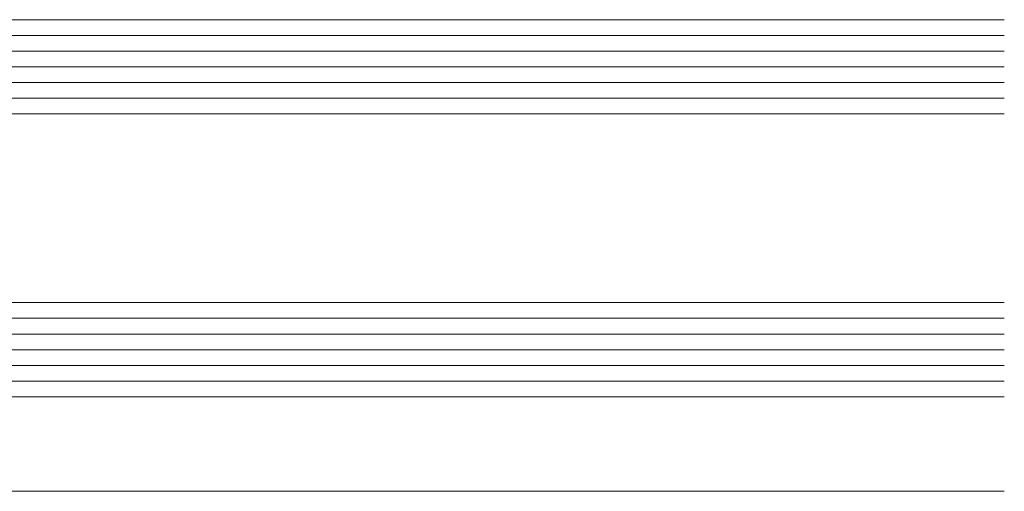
# Model space of a CAD drawing. Header units: millimetres. Extents: x -158258 to 126254, y -16359 to 60195.
# Tile 143 of 173: x -130127 to -130064, y 20949 to 20979. Entities that reach past the tile are written whole.
import ezdxf

# ---------------------------------------------------------------- set-up
doc = ezdxf.new("R2010")
doc.units = ezdxf.units.MM
doc.header["$LTSCALE"] = 0.1
doc.header["$MEASUREMENT"] = 0
doc.layers.add('3_Hatch', color=8, linetype='Continuous', lineweight=0)
doc.layers.add('4. Glass', color=140, linetype='Continuous', lineweight=15)
doc.layers.add('DRY WALL LINE', color=1, linetype='Continuous')

# ---------------------------------------------------------------- blocks, each defined once
blk = doc.blocks.new('*U1023')
at = {"layer": '3_Hatch'}
for p, q in [((-29.55627525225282, 30.00685215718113), (-100, 30.00685215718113)), ((-100, 22.99999530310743, 0.00234495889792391), (-7.482767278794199, 22.99999526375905)), ((-100, 21.99999530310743, 0.002344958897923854), (-7.482767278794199, 21.99999526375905)), ((-100, 20.99999530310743, 0.002344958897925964), (-7.482767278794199, 20.99999526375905)), ((-100, 19.99999530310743, 0.002344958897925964), (-7.482767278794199, 19.99999526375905)), ((-100, 18.99999530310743, 0.002344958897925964), (-7.482767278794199, 18.99999526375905)), ((-100, 5.000000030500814, 0.002344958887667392), (-7.482767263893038, 4.999999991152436)), ((-100, 4.000000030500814, 0.002344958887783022), (-7.482767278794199, 3.999999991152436)), ((-100, 3.000000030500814, 0.002344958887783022), (-7.482767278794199, 2.999999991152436)), ((-100, 2.000000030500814, 0.002344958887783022), (-7.482767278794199, 1.999999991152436)), ((-100, 1.000000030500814, 0.002344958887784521), (-7.482767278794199, 0.9999999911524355))]:
    blk.add_line(p, q, dxfattribs=at)
at = {"layer": '4. Glass', "elevation": 0.003052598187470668}
for points in [[(-8.482767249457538, 23.99999526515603), (-100, 23.99999530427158)], [(-100, 17.99999530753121), (-8.482767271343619, 17.99999527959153), (-7.482767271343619, 18.99999527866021), (-7.482767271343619, 22.99999527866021), (-8.482767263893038, 23.99999527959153)], [(-8.4827672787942, 6.984919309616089e-09), (-7.482767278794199, 1.000000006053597), (-7.482767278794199, 5.000000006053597), (-8.482767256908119, 5.999999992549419), (-100, 6.000000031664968)], [(-100, 3.166496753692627e-08), (-8.4827672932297, -7.450580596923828e-09)]]:
    blk.add_lwpolyline(points, dxfattribs=at)

msp = doc.modelspace()

# ---------------------------------------------------------------- block references
at = {"layer": 'DRY WALL LINE', "linetype": 'Continuous', "transparency": 33554687, "rotation": 179.999999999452}
msp.add_blockref('*U1023', (-130163.9469601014, 20978.95285301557), dxfattribs=at)

doc.saveas('drawing.dxf')
